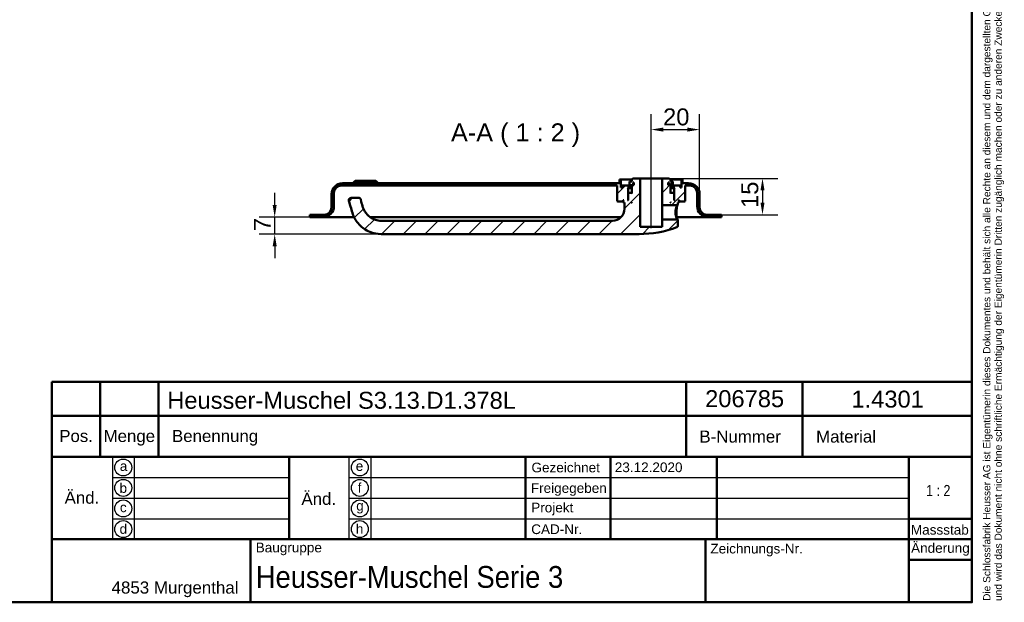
# Model space of a CAD drawing. Header units: millimetres. Extents: x 20 to 833, y 20 to 574.
# Tile 3 of 4: x 427 to 833, y 20 to 261. Entities that reach past the tile are written whole.
import ezdxf
from ezdxf.enums import TextEntityAlignment as Align

# ---------------------------------------------------------------- set-up
doc = ezdxf.new("R2010")
doc.units = ezdxf.units.MM
doc.header["$LTSCALE"] = 2
for name, color, linetype, lineweight in [('Bemaßungen(DIN)', 7, 'Continuous', 25), ('Mittellinie(DIN)', 7, 'Continuous', 25), ('Sichtbare Kanten(DIN)', 7, 'Continuous', 50), ('Skizziergeometrie(DIN)', 7, 'Continuous', 50), ('Skizzierlinie(DIN)', 7, 'Continuous', 25), ('Symbole(DIN)', 7, 'Continuous', 25)]:
    doc.layers.add(name, color=color, linetype=linetype, lineweight=lineweight)
doc.layers.add('Schraffur', color=179, linetype='Continuous', lineweight=9, true_color=0x1e1e47)
doc.styles.add('Aktuell-DIN', font='arial.ttf')
doc.styles.add('Aktuell-DINGroßer Text', font='arial.ttf')
doc.styles.add('STANDARD-DIN~0', font='arial.ttf')
doc.styles.add('Textstil10', font='arial.ttf')
doc.styles.add('Textstil41', font='arial.ttf', dxfattribs={"width": 0.8})
doc.styles.add('Textstil83', font='arial.ttf', dxfattribs={"width": 0.8})
doc.dimstyles.new('CAD-LAN', dxfattribs={"dimscale": 2, "dimtxt": 3.5, "dimasz": 2.5, "dimexe": 3.175, "dimexo": 0, "dimgap": 0.8, "dimtad": 1, "dimrnd": 1e-08, "dimtxsty": 'STANDARD-DIN~0', "dimcen": 0.09, "dimdle": 10, "dimclrd": 250, "dimclre": 250, "dimclrt": 250, "dimadec": 0, "dimazin": 2, "dimtfac": 1, "dimtmove": 0, "dimatfit": 3, "dimfxl": 1, "dimtolj": 1, "dimtzin": 0, "dimlwd": 25, "dimlwe": 25, "dimarcsym": 0})

# ---------------------------------------------------------------- blocks, each defined once
blk = doc.blocks.new('Ränder Standardrahmen')
at = {"layer": 'Skizziergeometrie(DIN)', "flags": 128}
blk.add_lwpolyline([(10, 10), (10, 287), (410, 287), (410, 10), (10, 10)], dxfattribs=at)
blk = doc.blocks.new('Schriftfelder Heusser')
at = {"layer": 'Skizziergeometrie(DIN)'}
for p, q in [((101, 229.92), (101, 236.92)), ((101, 236.92), (291, 236.92)), ((111, 229.92), (111, 236.92)), ((123, 229.92), (123, 236.92)), ((232, 229.92), (232, 236.92)), ((256, 229.92), (256, 236.92)), ((291, 236.92), (291, 229.92)), ((101, 191.42), (101, 229.92)), ((101, 229.92), (291, 229.92)), ((111, 229.92), (111, 221.42)), ((123, 229.92), (123, 221.42)), ((232, 229.92), (232, 221.42)), ((256, 229.92), (256, 221.42)), ((291, 229.92), (291, 191.42)), ((101, 221.42), (291, 221.42)), ((150, 221.42), (150, 204.42)), ((198.85, 221.42), (198.85, 204.42)), ((216.35, 221.42), (216.35, 204.42)), ((238.35, 221.42), (238.35, 204.42)), ((278, 221.42), (278, 191.42)), ((278, 208.67), (291, 208.67)), ((101, 204.42), (291, 204.42)), ((142, 204.42), (142, 191.42)), ((236, 204.42), (236, 191.42)), ((278, 200.17), (291, 200.17)), ((291, 191.42), (101, 191.42))]:
    blk.add_line(p, q, dxfattribs=at)
at = {"layer": 'Skizzierlinie(DIN)'}
for p, q in [((113.5, 221.42), (113.5, 204.42)), ((118, 221.42), (118, 204.42)), ((162.35, 221.42), (162.35, 204.42)), ((166.85, 221.42), (166.85, 204.42)), ((113.5, 217.17), (150, 217.17)), ((162.35, 217.17), (278, 217.17)), ((113.5, 212.92), (150, 212.92)), ((162.35, 212.92), (278, 212.92)), ((113.5, 208.67), (150, 208.67)), ((162.35, 208.67), (278, 208.67))]:
    blk.add_line(p, q, dxfattribs=at)
for centre in [(115.75, 219.25), (164.6, 219.25), (115.75, 215.04), (164.6, 215.04), (115.75, 210.79), (164.6, 210.79), (115.75, 206.54), (164.6, 206.54)]:
    blk.add_circle(centre, 1.75, dxfattribs=at)
at = {"layer": 'Symbole(DIN)', "color": 7, "insert": (293.33, 191.7), "char_height": 1.5, "width": 182.3003, "attachment_point": 1, "rotation": 90, "line_spacing_factor": 0.944221, "style": 'Aktuell-DIN'}
blk.add_mtext('\\fArial|b0|i0;\\H1.5000;Die Schlossfabrik Heusser AG ist Eigentümerin dieses Dokumentes und behält sich alle Rechte an diesem und dem dargestellten Gegenstand vor. Der Empfänger anerkennt diese Rechte\\Pund wird das Dokument nicht ohne schriftliche Ermächtigung der Eigentümerin Dritten zugänglich machen oder zu anderen Zwecken verwenden, zu dem es ihm übergeben worden ist.\\P ', dxfattribs=at)
at = {"layer": 'Symbole(DIN)', "color": 179, "true_color": 0x262659, "style": 'Aktuell-DIN'}
for s, insert, char_height, attachment_point in [('Pos.', (106, 227), 2.489, 2), ('Menge', (117, 227), 2.489, 2), ('Benennung', (125.81, 225.38), 2.489, 4), ('B-Nummer', (234.74, 225.62), 2.489, 4), ('Material', (265.02, 225.62), 2.489, 5), ('\\fArial|b0|i0;a', (115.81, 219.53), 2, 5), ('\\fArial|b0|i0;e', (164.54, 219.53), 2, 5), ('\\fArial|b0|i0;Gezeichnet', (200.05, 219.23), 2, 4), ('\\fArial|b0|i0;b', (115.75, 215), 2, 5), ('\\fArial|b0|i0;f', (164.55, 215.06), 2, 5), ('\\fArial|b0|i0;Freigegeben', (199.92, 216), 2, 1), ('\\fArial|b0|i0;c', (115.75, 211.01), 2, 5), ('\\fArial|b0|i0;g', (164.63, 211.05), 2, 5), ('\\fArial|b0|i0;Projekt', (200, 211.98), 2, 1), ('\\fArial|b0|i0;d', (115.76, 206.55), 2, 5), ('\\fArial|b0|i0;h', (164.55, 206.57), 2, 5), ('\\fArial|b0|i0;CAD-Nr.', (200, 207.5), 2, 1), ('\\fArial|b0|i0;\\H2.0000;Massstab', (284.39, 206.37), 2, 5), ('\\fArial|b0|i0;\\H2.0000;Baugruppe', (143.1, 203.73), 2, 1), ('\\fArial|b0|i0;Zeichnungs-Nr.', (237, 203.5), 2, 1), ('\\fArial|b0|i0;\\H2.5000;4853 Murgenthal', (113.33, 192.46), 2.5, 7)]:
    blk.add_mtext(s, dxfattribs=dict(at, insert=insert, char_height=char_height, attachment_point=attachment_point))
at = {"layer": 'Symbole(DIN)', "color": 179, "true_color": 0x262659, "attachment_point": 5, "style": 'Aktuell-DIN'}
for s, insert, char_height, width in [('Änd.', (107.21, 213), 2.489, 12.3494), ('Änd.', (156.12, 212.76), 2.489, 12.3494), ('\\fArial|b0|i0;Änderung', (284.51, 202.33), 2, 12.1143)]:
    blk.add_mtext(s, dxfattribs=dict(at, insert=insert, char_height=char_height, width=width))
at = {"layer": 'Symbole(DIN)', "color": 7, "insert": (143.1, 196.62), "char_height": 4.5, "width": 90.18, "attachment_point": 4, "style": 'Aktuell-DIN'}
blk.add_mtext('\\fArial|b0|i0;\\W0.90;\\H4.5000;Heusser-Muschel Serie 3', dxfattribs=at)
at = {"layer": 'Symbole(DIN)', "color": 179, "true_color": 0x262659, "style": 'Textstil10'}
blk.add_attdef('ERSTELLUNGSDATUM_001', (217.26, 218.29), '', height=2, dxfattribs=at)
at = {"layer": 'Symbole(DIN)', "color": 179, "true_color": 0x262659}
for tag, height, style, p in [('AUTOR', 2.49, 'Aktuell-DIN', (240.03, 219.26)), ('KONTROLLDATUM', 2, 'Textstil10', (217.42, 215.04)), ('KONTROLLIERT_VON', 2, 'Textstil10', (239.98, 215.05))]:
    blk.add_attdef(tag, text='', height=height, dxfattribs=dict(at, style=style)).set_placement(p, align=Align.MIDDLE_LEFT)
at = {"layer": 'Symbole(DIN)', "color": 7, "style": 'Textstil83', "width": 0.8}
blk.add_attdef('Anfänglicher_Ansichtsmaßstab_001', (281.57, 213.34), '', height=2.3, dxfattribs=at)
at = {"layer": 'Symbole(DIN)', "color": 179, "true_color": 0x262659, "style": 'Textstil10'}
blk.add_attdef('PROJEKT', text='', height=2, dxfattribs=at).set_placement((217.77, 209.72), align=Align.BOTTOM_LEFT)
at = {"layer": 'Symbole(DIN)', "color": 7, "style": 'Textstil41', "width": 0.8}
blk.add_attdef('STATUS', text='', height=5, dxfattribs=at).set_placement((284.53, 195.86), align=Align.MIDDLE_CENTER)
blk = doc.blocks.new('*D23')
at = {"layer": 'Bemaßungen(DIN)', "color": 250, "linetype": 'Continuous', "lineweight": 25, "true_color": 0x3f3f3f, "transparency": 16777216}
for p, q in [((687.53, 200.04), (687.53, 221.53)), ((707.53, 188.54), (707.53, 221.53)), ((692.53, 215.18), (702.53, 215.18))]:
    blk.add_line(p, q, dxfattribs=at)
at = {"layer": 'Bemaßungen(DIN)', "color": 250, "linetype": 'Continuous', "true_color": 0x3f3f3f, "transparency": 16777216}
for points in [[(692.53, 216.01), (692.53, 214.35), (687.53, 215.18)], [(702.53, 216.01), (702.53, 214.35), (707.53, 215.18)]]:
    blk.add_solid(points, dxfattribs=at)
at = {"layer": 'Defpoints', "color": 0, "linetype": 'Continuous', "transparency": 16777216}
for p in [(707.53, 215.18), (687.53, 200.04), (707.53, 188.54)]:
    blk.add_point(p, dxfattribs=at)
at = {"layer": 'Bemaßungen(DIN)', "color": 250, "linetype": 'Continuous', "lineweight": 25, "true_color": 0x3f3f3f, "transparency": 16777216, "insert": (692.47, 223.93), "char_height": 7, "attachment_point": 1, "style": 'STANDARD-DIN~0'}
blk.add_mtext('\\A1;20', dxfattribs=at)
blk = doc.blocks.new('*D24')
at = {"layer": 'Bemaßungen(DIN)', "color": 250, "linetype": 'Continuous', "lineweight": 25, "true_color": 0x3f3f3f, "transparency": 16777216}
for p, q in [((695.03, 195.04), (739.88, 195.04)), ((733.53, 190.04), (733.53, 185.04)), ((716.53, 180.04), (739.88, 180.04))]:
    blk.add_line(p, q, dxfattribs=at)
at = {"layer": 'Bemaßungen(DIN)', "color": 250, "linetype": 'Continuous', "true_color": 0x3f3f3f, "transparency": 16777216}
for points in [[(732.7, 190.04), (734.36, 190.04), (733.53, 195.04)], [(732.7, 185.04), (734.36, 185.04), (733.53, 180.04)]]:
    blk.add_solid(points, dxfattribs=at)
at = {"layer": 'Defpoints', "color": 0, "linetype": 'Continuous', "transparency": 16777216}
for p in [(695.03, 195.04), (716.53, 180.04), (733.53, 180.04)]:
    blk.add_point(p, dxfattribs=at)
at = {"layer": 'Bemaßungen(DIN)', "color": 250, "linetype": 'Continuous', "lineweight": 25, "true_color": 0x3f3f3f, "transparency": 16777216, "insert": (724.78, 182.83), "char_height": 7, "attachment_point": 1, "rotation": 90, "style": 'STANDARD-DIN~0'}
blk.add_mtext('\\A1;15', dxfattribs=at)
blk = doc.blocks.new('*D25')
at = {"layer": 'Bemaßungen(DIN)', "color": 250, "linetype": 'Continuous', "lineweight": 25, "true_color": 0x3f3f3f, "transparency": 16777216}
for p, q in [((532.03, 184.04), (532.03, 189.04)), ((546.53, 179.04), (525.68, 179.04)), ((532.03, 172.04), (532.03, 179.04)), ((576.03, 172.04), (525.68, 172.04)), ((532.03, 167.04), (532.03, 162.04))]:
    blk.add_line(p, q, dxfattribs=at)
at = {"layer": 'Bemaßungen(DIN)', "color": 250, "linetype": 'Continuous', "true_color": 0x3f3f3f, "transparency": 16777216}
for points in [[(531.2, 184.04), (532.86, 184.04), (532.03, 179.04)], [(531.2, 167.04), (532.86, 167.04), (532.03, 172.04)]]:
    blk.add_solid(points, dxfattribs=at)
at = {"layer": 'Defpoints', "color": 0, "linetype": 'Continuous', "transparency": 16777216}
for p in [(532.03, 179.04), (546.53, 179.04), (576.03, 172.04)]:
    blk.add_point(p, dxfattribs=at)
at = {"layer": 'Bemaßungen(DIN)', "color": 250, "linetype": 'Continuous', "lineweight": 25, "true_color": 0x3f3f3f, "transparency": 16777216, "insert": (523.43, 173.27), "char_height": 7, "attachment_point": 1, "rotation": 90, "style": 'STANDARD-DIN~0'}
blk.add_mtext('\\A1;7', dxfattribs=at)

msp = doc.modelspace()

# ---------------------------------------------------------------- hatches: boundary and pattern name
at = {"layer": 'Schraffur'}
h = msp.add_hatch(dxfattribs=at)
h.set_pattern_fill('ANSI31', color=256, scale=50.8, style=0)
h.set_pattern_definition([(45, (0, 0), (-4.49013, 4.49013), [])])
edge = h.paths.add_edge_path()
edge.add_spline(control_points=[(698.156, 184.037), (698.218, 184.097), (698.28, 184.157), (698.404, 184.277), (698.466, 184.337), (698.529, 184.397)], knot_values=[-0.0518077, -0.0518077, -0.0518077, -0.0518077, -0.0259867, -0.0259867, 0, 0, 0, 0], degree=3, periodic=0)
edge.add_line((698.529, 184.397), (698.529, 185.037))
edge.add_line((698.529, 185.037), (698.829, 185.037))
edge.add_line((698.829, 185.037), (699.029, 185.237))
edge.add_line((699.029, 185.237), (699.029, 185.837))
edge.add_line((699.029, 185.837), (698.829, 186.037))
edge.add_line((698.829, 186.037), (699.129, 186.037))
edge.add_line((699.129, 186.037), (699.129, 185.537))
edge.add_line((699.129, 185.537), (699.229, 185.437))
edge.add_line((699.229, 185.437), (701.329, 185.437))
edge.add_line((701.329, 185.437), (701.529, 185.637))
edge.add_line((701.529, 185.637), (701.529, 192.037))
edge.add_line((701.529, 192.037), (703.529, 192.037))
edge.add_ellipse((703.529, 189.037), major_axis=(0, 3), ratio=1, start_angle=270, end_angle=360, ccw=False)
edge.add_line((706.529, 189.037), (706.529, 183.537))
edge.add_ellipse((711.029, 183.537), major_axis=(-4.5, 0), ratio=1, start_angle=0, end_angle=90)
edge.add_line((711.029, 179.037), (716.529, 179.037))
edge.add_line((716.529, 179.037), (716.529, 180.037))
edge.add_line((716.529, 180.037), (710.529, 180.037))
edge.add_ellipse((710.529, 183.037), major_axis=(0, -3), ratio=1, start_angle=270, end_angle=360, ccw=False)
edge.add_line((707.529, 183.037), (707.529, 188.537))
edge.add_ellipse((703.029, 188.537), major_axis=(4.5, 0), ratio=1, start_angle=0, end_angle=90)
edge.add_line((703.029, 193.037), (700.529, 193.037))
edge.add_line((700.529, 193.037), (700.529, 194.537))
edge.add_line((700.529, 194.537), (700.029, 194.537))
edge.add_line((700.029, 194.537), (700.029, 191.237))
edge.add_line((700.029, 191.237), (699.529, 191.237))
edge.add_line((699.529, 191.237), (699.529, 192.037))
edge.add_line((699.529, 192.037), (696.529, 192.037))
edge.add_line((696.529, 192.037), (696.529, 191.237))
edge.add_line((696.529, 191.237), (697.279, 191.237))
edge.add_line((697.279, 191.237), (697.079, 191.037))
edge.add_line((697.079, 191.037), (697.079, 186.237))
edge.add_line((697.079, 186.237), (697.279, 186.037))
edge.add_line((697.279, 186.037), (697.029, 186.037))
edge.add_line((697.029, 186.037), (697.029, 188.837))
edge.add_line((697.029, 188.837), (696.829, 189.037))
edge.add_line((696.829, 189.037), (695.729, 189.037))
edge.add_line((695.729, 189.037), (695.529, 188.837))
edge.add_line((695.529, 188.837), (695.529, 192.237))
edge.add_line((695.529, 192.237), (696.495, 192.237))
edge.add_line((696.495, 192.237), (696.495, 193.737))
edge.add_line((696.495, 193.737), (695.529, 193.737))
edge.add_line((695.529, 193.737), (695.529, 194.537))
edge.add_line((695.529, 194.537), (695.029, 195.037))
edge.add_line((695.029, 195.037), (692.029, 195.037))
edge.add_line((692.029, 195.037), (692.029, 184.037))
edge.add_line((692.029, 184.037), (698.156, 184.037))
h.paths.add_polyline_path([(694.993, 193.337), (694.993, 192.237), (694.629, 192.237), (694.629, 193.337)], flags=0)
h.paths.add_polyline_path([(695.729, 185.037), (695.529, 185.037), (695.529, 185.237)], flags=0)
edge = h.paths.add_edge_path()
edge.add_spline(control_points=[(698.529, 177.676), (698.467, 177.736), (698.405, 177.796), (698.281, 177.917), (698.219, 177.977), (698.157, 178.037)], knot_values=[-0.0519752, -0.0519752, -0.0519752, -0.0519752, -0.0259876, -0.0259876, -0.0001735, -0.0001735, -0.0001735, -0.0001735], degree=3, periodic=0)
edge.add_line((698.157, 178.037), (692.029, 178.037))
edge.add_line((692.029, 178.037), (692.029, 175.037))
edge.add_line((692.029, 175.037), (683.029, 175.037))
edge.add_line((683.029, 175.037), (683.029, 195.037))
edge.add_line((683.029, 195.037), (680.029, 195.037))
edge.add_line((680.029, 195.037), (679.529, 194.537))
edge.add_line((679.529, 194.537), (679.529, 193.737))
edge.add_line((679.529, 193.737), (678.562, 193.737))
edge.add_line((678.562, 193.737), (678.562, 192.237))
edge.add_line((678.562, 192.237), (679.529, 192.237))
edge.add_line((679.529, 192.237), (679.529, 188.837))
edge.add_line((679.529, 188.837), (679.329, 189.037))
edge.add_line((679.329, 189.037), (678.229, 189.037))
edge.add_line((678.229, 189.037), (678.029, 188.837))
edge.add_line((678.029, 188.837), (678.029, 186.037))
edge.add_line((678.029, 186.037), (677.779, 186.037))
edge.add_line((677.779, 186.037), (677.979, 186.237))
edge.add_line((677.979, 186.237), (677.979, 191.037))
edge.add_line((677.979, 191.037), (677.779, 191.237))
edge.add_line((677.779, 191.237), (678.529, 191.237))
edge.add_line((678.529, 191.237), (678.529, 192.037))
edge.add_line((678.529, 192.037), (675.529, 192.037))
edge.add_line((675.529, 192.037), (675.529, 191.237))
edge.add_line((675.529, 191.237), (675.029, 191.237))
edge.add_line((675.029, 191.237), (675.029, 194.537))
edge.add_line((675.029, 194.537), (674.529, 194.537))
edge.add_line((674.529, 194.537), (674.529, 193.037))
edge.add_line((674.529, 193.037), (560.029, 193.037))
edge.add_ellipse((560.029, 188.537), major_axis=(0, 4.5), ratio=1, start_angle=0, end_angle=90)
edge.add_line((555.529, 188.537), (555.529, 183.037))
edge.add_ellipse((552.529, 183.037), major_axis=(3, 0), ratio=1, start_angle=270, end_angle=360, ccw=False)
edge.add_line((552.529, 180.037), (546.529, 180.037))
edge.add_line((546.529, 180.037), (546.529, 179.037))
edge.add_line((546.529, 179.037), (552.029, 179.037))
edge.add_ellipse((552.029, 183.537), major_axis=(0, -4.5), ratio=1, start_angle=0, end_angle=90)
edge.add_line((556.529, 183.537), (556.529, 189.037))
edge.add_ellipse((559.529, 189.037), major_axis=(-3, 0), ratio=1, start_angle=270, end_angle=360, ccw=False)
edge.add_line((559.529, 192.037), (673.529, 192.037))
edge.add_line((673.529, 192.037), (673.529, 185.637))
edge.add_line((673.529, 185.637), (673.729, 185.437))
edge.add_line((673.729, 185.437), (675.829, 185.437))
edge.add_line((675.829, 185.437), (675.929, 185.537))
edge.add_line((675.929, 185.537), (675.929, 186.037))
edge.add_line((675.929, 186.037), (676.229, 186.037))
edge.add_line((676.229, 186.037), (676.029, 185.837))
edge.add_line((676.029, 185.837), (676.029, 185.237))
edge.add_line((676.029, 185.237), (676.229, 185.037))
edge.add_line((676.229, 185.037), (676.529, 185.037))
edge.add_line((676.529, 185.037), (676.529, 182.537))
edge.add_ellipse((671.529, 182.537), major_axis=(5, 0), ratio=1, start_angle=270, end_angle=360, ccw=False)
edge.add_line((671.529, 177.537), (576.029, 177.537))
edge.add_spline(control_points=[(576.029, 177.537), (575.216, 177.537), (574.402, 177.674), (573.078, 178.109), (572.292, 178.428), (570.594, 179.653), (569.86, 180.434), (568.405, 182.746), (568.08, 184.26), (567.609, 186.265)], knot_values=[-1.922427, -1.922427, -1.922427, -1.922427, -1.3852973, -1.3852973, -1.0019081, -1.0019081, -0.6180262, -0.6180262, 0, 0, 0, 0], degree=3, periodic=0)
edge.add_ellipse((566.636, 186.037), major_axis=(0.974, 0.229), ratio=1, start_angle=0, end_angle=76.78481)
edge.add_line((566.636, 187.037), (563.635, 187.037))
edge.add_ellipse((563.635, 186.037), major_axis=(0, 1), ratio=1, start_angle=0, end_angle=106)
edge.add_spline(control_points=[(562.674, 185.761), (562.968, 184.735), (563.263, 183.71), (564.063, 180.91), (564.213, 180.364), (565.176, 178.115), (566.136, 176.73), (568.151, 174.766), (569.457, 173.702), (572.839, 172.347), (574.435, 172.037), (576.029, 172.037)], knot_values=[-2.6318524, -2.6318524, -2.6318524, -2.6318524, -2.3889108, -2.3889108, -1.9687792, -1.9687792, -1.0929194, -1.0929194, -0.478204, -0.478204, 0, 0, 0, 0], degree=3, periodic=0)
edge.add_line((576.029, 172.037), (682.529, 172.037))
edge.add_ellipse((682.529, 216.203), major_axis=(0, -44.167), ratio=1, start_angle=0, end_angle=20.78806)
edge.add_spline(control_points=[(698.204, 174.912), (698.238, 174.924), (698.271, 174.941), (698.332, 174.981), (698.36, 175.004), (698.441, 175.087), (698.473, 175.146), (698.515, 175.253), (698.527, 175.316), (698.529, 175.379)], knot_values=[-0.0486235, -0.0486235, -0.0486235, -0.0486235, -0.041495, -0.041495, -0.0343702, -0.0343702, -0.0188272, -0.0188272, -0.0000001, -0.0000001, -0.0000001, -0.0000001], degree=3, periodic=0)
edge.add_line((698.529, 175.379), (698.529, 177.676))
h.paths.add_polyline_path([(679.529, 185.037), (679.329, 185.037), (679.529, 185.237)], flags=0)
h.paths.add_polyline_path([(680.065, 192.237), (680.065, 193.337), (680.429, 193.337), (680.429, 192.237)], flags=0)

# ---------------------------------------------------------------- linework, layer by layer
at = {"layer": 'Mittellinie(DIN)', "linetype": 'Continuous'}
msp.add_line((687.529, 174.537), (687.529, 200.037), dxfattribs=at)
at = {"layer": 'Sichtbare Kanten(DIN)'}
for p, q in [((559.529, 192.037), (673.529, 192.037)), ((674.529, 193.037), (560.029, 193.037)), ((565.279, 194.037), (564.279, 193.037)), ((565.279, 194.037), (573.779, 194.037)), ((573.779, 194.037), (574.779, 193.037)), ((673.529, 192.037), (673.529, 185.637)), ((675.029, 194.537), (674.529, 194.537)), ((674.529, 194.537), (674.529, 193.037)), ((675.029, 191.237), (675.029, 194.537)), ((675.029, 194.537), (679.529, 194.537)), ((675.529, 191.237), (675.029, 191.237)), ((678.529, 192.037), (675.529, 192.037)), ((675.529, 192.037), (675.529, 191.237)), ((677.979, 191.037), (677.779, 191.237)), ((677.779, 191.237), (678.529, 191.237)), ((678.529, 191.237), (678.529, 192.037)), ((678.529, 192.037), (679.529, 192.037)), ((679.529, 191.237), (678.529, 191.237)), ((679.529, 193.737), (678.562, 193.737)), ((678.562, 193.737), (678.562, 192.237)), ((678.562, 192.237), (679.529, 192.237)), ((680.029, 195.037), (679.529, 194.537)), ((679.529, 194.537), (679.529, 193.737)), ((679.529, 192.237), (679.529, 188.837)), ((683.029, 195.037), (680.029, 195.037)), ((680.065, 192.237), (680.065, 193.337)), ((680.065, 193.337), (680.429, 193.337)), ((680.429, 192.237), (680.065, 192.237)), ((680.429, 193.337), (680.429, 192.237)), ((683.029, 175.037), (683.029, 195.037)), ((692.029, 195.037), (683.029, 195.037)), ((695.029, 195.037), (692.029, 195.037)), ((692.029, 195.037), (692.029, 184.037)), ((694.629, 192.237), (694.629, 193.337)), ((694.629, 193.337), (694.993, 193.337)), ((694.993, 192.237), (694.629, 192.237)), ((694.993, 193.337), (694.993, 192.237)), ((695.529, 194.537), (695.029, 195.037)), ((695.529, 193.737), (695.529, 194.537)), ((695.529, 194.537), (700.029, 194.537)), ((696.495, 193.737), (695.529, 193.737)), ((695.529, 188.837), (695.529, 192.237)), ((695.529, 192.237), (696.495, 192.237)), ((695.529, 192.037), (696.529, 192.037)), ((696.529, 191.237), (695.529, 191.237)), ((696.495, 192.237), (696.495, 193.737)), ((699.529, 192.037), (696.529, 192.037)), ((696.529, 192.037), (696.529, 191.237)), ((696.529, 191.237), (697.279, 191.237)), ((697.279, 191.237), (697.079, 191.037)), ((699.529, 191.237), (699.529, 192.037)), ((700.029, 191.237), (699.529, 191.237)), ((700.529, 194.537), (700.029, 194.537)), ((700.029, 194.537), (700.029, 191.237)), ((700.529, 193.037), (700.529, 194.537)), ((703.029, 193.037), (700.529, 193.037)), ((701.529, 185.637), (701.529, 192.037)), ((701.529, 192.037), (703.529, 192.037)), ((555.529, 188.537), (555.529, 183.037)), ((556.529, 183.537), (556.529, 189.037)), ((677.979, 186.237), (677.979, 191.037)), ((677.979, 191.037), (679.529, 191.037)), ((678.229, 189.037), (678.029, 188.837)), ((678.029, 188.837), (678.029, 186.037)), ((679.329, 189.037), (678.229, 189.037)), ((679.529, 188.837), (679.329, 189.037)), ((679.529, 189.037), (679.329, 189.037)), ((695.529, 191.037), (697.079, 191.037)), ((695.729, 189.037), (695.529, 188.837)), ((695.729, 189.037), (695.529, 189.037)), ((696.829, 189.037), (695.729, 189.037)), ((697.029, 188.837), (696.829, 189.037)), ((697.029, 186.037), (697.029, 188.837)), ((697.079, 191.037), (697.079, 186.237)), ((706.529, 189.037), (706.529, 183.537)), ((707.529, 183.037), (707.529, 188.537)), ((566.636, 187.037), (563.635, 187.037)), ((673.529, 185.637), (673.729, 185.437)), ((673.729, 185.437), (675.829, 185.437)), ((675.829, 185.437), (675.929, 185.537)), ((675.829, 185.437), (676.029, 185.437)), ((675.929, 185.537), (675.929, 186.037)), ((675.929, 186.037), (676.229, 186.037)), ((676.029, 185.537), (675.929, 185.537)), ((676.229, 186.037), (676.029, 185.837)), ((676.029, 185.837), (676.029, 185.237)), ((676.029, 185.237), (676.229, 185.037)), ((676.229, 185.037), (676.529, 185.037)), ((676.529, 185.037), (676.529, 182.537)), ((677.779, 186.037), (677.979, 186.237)), ((678.029, 186.037), (677.779, 186.037)), ((678.029, 186.237), (677.979, 186.237)), ((679.329, 185.037), (679.529, 185.237)), ((679.529, 185.037), (679.329, 185.037)), ((679.529, 185.237), (679.529, 185.037)), ((692.029, 184.037), (698.156, 184.037)), ((692.029, 178.037), (692.029, 184.037)), ((695.529, 185.037), (695.529, 185.237)), ((695.529, 185.237), (695.729, 185.037)), ((695.729, 185.037), (695.529, 185.037)), ((697.079, 186.237), (697.029, 186.237)), ((697.279, 186.037), (697.029, 186.037)), ((697.079, 186.237), (697.279, 186.037)), ((698.156, 184.037), (698.528, 184.397)), ((698.529, 184.397), (698.529, 185.037)), ((698.529, 185.037), (698.829, 185.037)), ((699.029, 185.837), (698.829, 186.037)), ((698.829, 186.037), (699.129, 186.037)), ((698.829, 185.037), (699.029, 185.237)), ((699.029, 185.237), (699.029, 185.837)), ((699.129, 185.537), (699.029, 185.537)), ((699.029, 185.437), (699.229, 185.437)), ((699.129, 186.037), (699.129, 185.537)), ((699.129, 185.537), (699.229, 185.437)), ((699.229, 185.437), (701.329, 185.437)), ((701.329, 185.437), (701.529, 185.637)), ((552.529, 180.037), (546.529, 180.037)), ((546.529, 180.037), (546.529, 179.037)), ((546.529, 179.037), (552.029, 179.037)), ((552.029, 179.037), (563.529, 179.037)), ((563.529, 179.037), (564.801, 179.037)), ((571.448, 179.037), (675.1, 179.037)), ((697.856, 179.037), (697.856, 179.037)), ((698.167, 179.037), (699.529, 179.037)), ((699.529, 179.037), (711.029, 179.037)), ((716.529, 180.037), (710.529, 180.037)), ((711.029, 179.037), (716.529, 179.037)), ((716.529, 179.037), (716.529, 180.037)), ((671.529, 177.537), (576.029, 177.537)), ((692.029, 175.037), (683.029, 175.037)), ((698.157, 178.037), (692.029, 178.037)), ((692.029, 178.037), (692.029, 175.037)), ((698.529, 177.676), (698.157, 178.036)), ((698.529, 175.379), (698.529, 177.676)), ((576.029, 172.037), (682.529, 172.037))]:
    msp.add_line(p, q, dxfattribs=at)
for centre, radius, start, end in [((560.029, 188.537), 4.5, 90, 180), ((559.529, 189.037), 3, 90, 180), ((703.029, 188.537), 4.5, 0, 90), ((703.529, 189.037), 3, 0, 90), ((552.029, 183.537), 4.5, 270, 0), ((552.529, 183.037), 3, 270, 0), ((563.635, 186.037), 1, 90, 196), ((566.636, 186.037), 1, 13.21519, 90), ((711.029, 183.537), 4.5, 180, 270), ((710.529, 183.037), 3, 180, 270), ((671.529, 182.537), 5, 270, 0), ((682.529, 216.203), 44.167, 270, 290.78806)]:
    msp.add_arc(centre, radius, start, end, dxfattribs=at)
for points, knots in [([(562.674, 185.761), (562.968, 184.735), (563.263, 183.71), (564.063, 180.91), (564.213, 180.364), (565.176, 178.115), (566.136, 176.73), (568.151, 174.766), (569.457, 173.702), (572.839, 172.347), (574.435, 172.037), (576.029, 172.037)], [-2.6318524, -2.6318524, -2.6318524, -2.6318524, -2.3889108, -2.3889108, -1.9687792, -1.9687792, -1.0929194, -1.0929194, -0.478204, -0.478204, 0, 0, 0, 0]), ([(576.029, 177.537), (575.216, 177.537), (574.402, 177.674), (573.078, 178.109), (572.292, 178.428), (570.594, 179.653), (569.86, 180.434), (568.405, 182.746), (568.08, 184.26), (567.609, 186.265)], [-1.922427, -1.922427, -1.922427, -1.922427, -1.3852973, -1.3852973, -1.0019081, -1.0019081, -0.6180262, -0.6180262, 0, 0, 0, 0]), ([(698.156, 184.037), (698.157, 184.037), (698.148, 184.011), (698.131, 183.961), (698.061, 183.759), (697.847, 183.149), (697.719, 182.344), (697.654, 181.941), (697.611, 181.49), (697.611, 181.037), (697.611, 180.585), (697.653, 180.134), (697.717, 179.731), (697.846, 178.924), (698.061, 178.315), (698.131, 178.113), (698.149, 178.063), (698.158, 178.037), (698.157, 178.037)], [2.6438708, 2.6438708, 2.6438708, 2.6438708, 2.7193751, 2.7193751, 2.7193751, 3.0215279, 3.0215279, 3.0215279, 3.1726043, 3.1726043, 3.1726043, 3.3236807, 3.3236807, 3.3236807, 3.6258335, 3.6258335, 3.6258335, 3.7015613, 3.7015613, 3.7015613, 3.7015613]), ([(698.529, 177.676), (698.529, 177.676), (698.485, 177.816), (698.095, 179.012), (697.919, 181.037), (698.098, 183.064), (698.485, 184.257), (698.528, 184.398), (698.528, 184.397)], [-1.58629, -1.58629, -1.58629, -1.58629, -1.510764, -1.2086112, -1.0575348, -0.9064584, -0.6043056, -0.5287963, -0.5287963, -0.5287963, -0.5287963]), ([(698.204, 174.911), (698.238, 174.924), (698.271, 174.941), (698.332, 174.981), (698.36, 175.004), (698.441, 175.087), (698.473, 175.146), (698.515, 175.253), (698.527, 175.316), (698.527, 175.379)], [-0.048623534, -0.048623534, -0.048623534, -0.048623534, -0.041494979, -0.041494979, -0.03437016, -0.03437016, -0.018827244, -0.018827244, -0.000000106, -0.000000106, -0.000000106, -0.000000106])]:
    msp.add_open_spline(points, degree=3, knots=knots, dxfattribs=at)

# ---------------------------------------------------------------- block references
at = {"xscale": 2, "yscale": 2, "zscale": 2}
msp.add_blockref('Ränder Standardrahmen', (0, 0), dxfattribs=at)
msp.add_blockref('Schriftfelder Heusser', (238, -362.833), dxfattribs=at).add_auto_attribs({'ERSTELLUNGSDATUM_001': '23.12.2020', 'Anfänglicher_Ansichtsmaßstab_001': '1 : 2'})

# ---------------------------------------------------------------- texts
at = {"layer": 'Symbole(DIN)', "color": 7, "insert": (604.857, 208.037), "char_height": 7.4676, "attachment_point": 7, "style": 'Aktuell-DINGroßer Text'}
msp.add_mtext('A-A ( 1 : 2 )', dxfattribs=at)
at = {"layer": 'Symbole(DIN)', "color": 7, "char_height": 7, "attachment_point": 1, "style": 'Aktuell-DIN'}
for s, insert, width in [('{\\fArial|b0|i0;\\H7.0000;Heusser-Muschel S3.13.D1.378L}', (487.659, 106.906), 144.02821), ('{\\fArial|b0|i0;\\H7.0000;206785}', (709.83, 107.58), 32.62043), ('{\\fArial|b0|i0;\\H7.0000;1.4301}', (770.274, 107.401), 29.89939)]:
    msp.add_mtext(s, dxfattribs=dict(at, insert=insert, width=width))

# ---------------------------------------------------------------- dimensions: what is measured, and where the dimension line sits
at = {"layer": 'Bemaßungen(DIN)', "color": 250, "linetype": 'Continuous', "lineweight": 25, "true_color": 0x3f3f3f}
for base, p1, p2, angle, override, picture, middle in [((707.529, 215.182), (687.529, 200.037), (707.529, 188.537), 180, {"dimgap": 0.8, "dimdec": 2, "dimtol": 0, "dimlim": 0, "dimtp": 0, "dimtm": 0, "dimtdec": 2, "dimtofl": 0, "dimatfit": 1}, '*D23', (697.529, 215.182)), ((733.529, 180.037), (695.029, 195.037), (716.529, 180.037), 90, {"dimgap": 0.8, "dimdec": 2, "dimtol": 0, "dimlim": 0, "dimtp": 0, "dimtm": 0, "dimtdec": 2, "dimtofl": 0, "dimatfit": 1}, '*D24', (733.529, 187.537)), ((532.029, 179.037), (576.029, 172.037), (546.529, 179.037), 90, {"dimgap": 0.8, "dimdec": 2, "dimtol": 0, "dimlim": 0, "dimtp": 0, "dimtm": 0, "dimtdec": 2, "dimtofl": 1, "dimatfit": 1}, '*D25', (532.029, 175.537))]:
    dim = msp.add_linear_dim(base=base, p1=p1, p2=p2, angle=angle, dimstyle='CAD-LAN', override=override, dxfattribs=at)
    dim.commit()
    dim.dimension.update_dxf_attribs({"geometry": picture, "text_midpoint": middle, "dimtype": 160})

doc.saveas('drawing.dxf')
